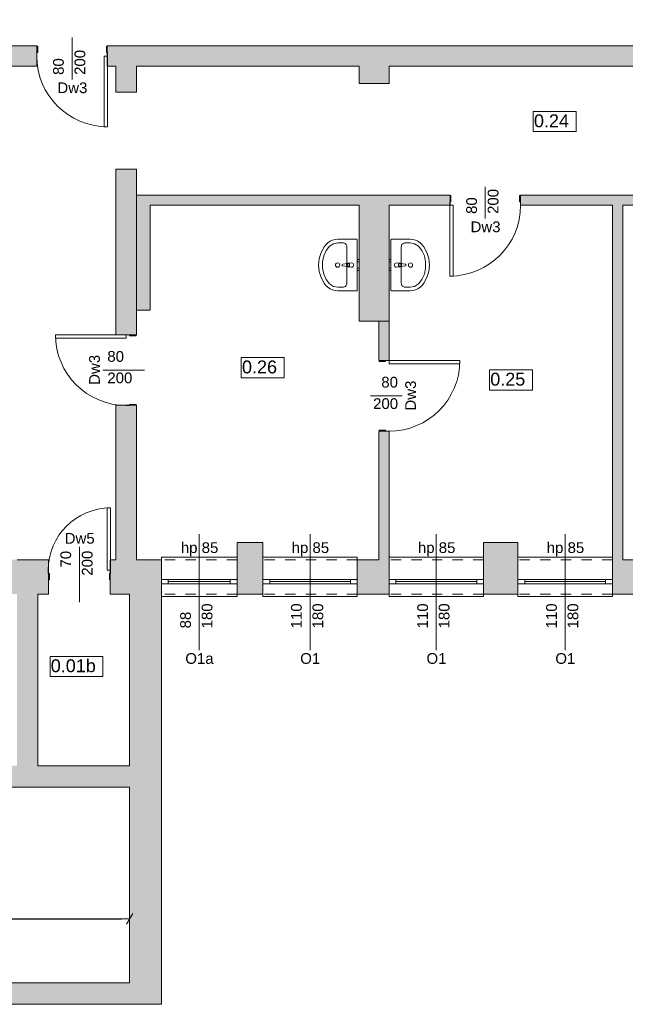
# Model space of a CAD drawing. Header units: millimetres. Extents: x 922208 to 1069538, y -182208 to -99877.
# Tile 233 of 256: x 981637 to 988687, y -144582 to -133109. Entities that reach past the tile are written whole.
import ezdxf

# ---------------------------------------------------------------- set-up
doc = ezdxf.new("R2010")
doc.units = ezdxf.units.MM
doc.header["$MEASUREMENT"] = 0
doc.linetypes.add('HIDDEN', pattern=[20, 10, -10])
doc.linetypes.add('Przerywana', pattern=[240, 120, -120])
for name, color, linetype, lineweight in [('IS_POWRÓT', 5, 'HIDDEN', 30), ('Nowe_0_Nr_pióra__75', 6, 'Continuous', 15), ('Nowe_210-A Pomieszczenia_Nr_pióra__41', 7, 'Continuous', 15), ('Nowe_220-A Ściany_Nr_pióra__19', 255, 'Continuous', 0), ('Nowe_220-A Ściany_Nr_pióra__23', 7, 'Continuous', 15), ('Nowe_220-A Ściany_Nr_pióra__27', 7, 'Continuous', 25), ('Nowe_220-A Ściany_Nr_pióra__3', 7, 'Continuous', 13), ('Nowe_220-A Ściany_Nr_pióra__7', 7, 'Continuous', 13)]:
    doc.layers.add(name, color=color, linetype=linetype, lineweight=lineweight)
doc.layers.add('Nowe_220-A Ściany_Nr_pióra__45', color=7, linetype='Continuous', lineweight=15, true_color=0x40a5ff)
doc.layers.add('Nowe_299-A Wymiary Opisy', color=7, linetype='Continuous')
doc.styles.add('STYL_AUTOMATYCZNY_1', font='arial.ttf')
doc.styles.add('STYL_AUTOMATYCZNY_3', font='ariali.ttf')
doc.dimstyles.new('STYL_AUTOMATYCZNY__1', dxfattribs={"dimtxt": 150, "dimasz": 95, "dimexe": 0.18, "dimexo": 0.0625, "dimgap": 0, "dimtad": 1, "dimtih": 1, "dimtoh": 1, "dimdec": 0, "dimlfac": 0.1, "dimzin": 0, "dimdsep": 46, "dimtxsty": 'STYL_AUTOMATYCZNY_3', "dimblk": 'ARROWHEAD_2', "dimblk1": 'ARROWHEAD_2', "dimblk2": 'ARROWHEAD_2', "dimcen": 0.09, "dimse1": 1, "dimse2": 1, "dimclrd": 7, "dimclre": 7, "dimclrt": 7, "dimadec": 1, "dimazin": 0, "dimtfac": 1, "dimtdec": 4, "dimtmove": 0, "dimatfit": 3, "dimfxl": 1, "dimtolj": 1, "dimtzin": 0, "dimarcsym": 0})

# ---------------------------------------------------------------- blocks, each defined once
blk = doc.blocks.new('ARROWHEAD_2')
at = {"color": 0, "linetype": 'Continuous', "lineweight": 0}
for p, q in [((0, 0), (-1, 0)), ((-0.38, -0.66), (0.38, 0.66))]:
    blk.add_line(p, q, dxfattribs=at)
blk = doc.blocks.new('*D520')
at = {"layer": 'Defpoints', "color": 0, "linetype": 'Continuous', "lineweight": 30, "transparency": 16777216}
for p in [(982917, -117035), (975512, -117472), (982917, -117780)]:
    blk.add_point(p, dxfattribs=at)
at = {"layer": 'Nowe_299-A Wymiary Opisy', "color": 7, "linetype": 'Continuous', "lineweight": -2, "transparency": 16777216}
blk.add_line((975607, -117035), (982822, -117035), dxfattribs=at)
at = {"layer": 'Nowe_299-A Wymiary Opisy', "color": 7, "linetype": 'Continuous', "lineweight": -2, "transparency": 16777216, "xscale": 95, "yscale": 95, "zscale": 95, "rotation": 180}
blk.add_blockref('ARROWHEAD_2', (975512, -117035), dxfattribs=at)
at = {"layer": 'Nowe_299-A Wymiary Opisy', "color": 7, "linetype": 'Continuous', "lineweight": -2, "transparency": 16777216, "xscale": 95, "yscale": 95, "zscale": 95}
blk.add_blockref('ARROWHEAD_2', (982917, -117035), dxfattribs=at)
at = {"layer": 'Nowe_299-A Wymiary Opisy', "color": 7, "linetype": 'Continuous', "lineweight": 5, "transparency": 16777216, "insert": (979214, -116960), "char_height": 150, "attachment_point": 5, "style": 'STYL_AUTOMATYCZNY_3'}
blk.add_mtext('\\A1;741', dxfattribs=at)
blk = doc.blocks.new('parter01')
at = {"layer": 'Nowe_220-A Ściany_Nr_pióra__19', "linetype": 'Continuous', "lineweight": 0}
for points in [[(979821.47731, -106860.02071), (979821.47731, -107100.02068), (981836.55067, -107100.02068), (981836.55067, -106860.02071)], [(982656.55075, -106860.02071), (982656.55075, -107100.02068), (990166.55073, -107100.02068), (990166.55073, -106860.02071)], [(982756.55073, -107100.02068), (982756.55073, -107400.02068), (982996.55073, -107400.02068), (982996.55073, -107100.02068)], [(985586.55073, -107100.02068), (985586.55073, -107300.02068), (985936.55073, -107300.02068), (985936.55073, -107100.02068)], [(982996.55074, -108300.02068), (982756.55073, -108300.02068), (982756.55073, -110230.02072), (982996.55074, -110230.02072)], [(983156.55073, -108600.02068), (982996.55073, -108600.02068), (983156.55073, -108720.02068)], [(983156.55073, -108720.02068), (982996.55073, -108600.02068), (982996.55073, -108720.02068)], [(983156.55073, -108720.02068), (986646.55076, -108720.02068), (986646.55076, -108600.02065), (983156.55073, -108600.02065)], [(987466.55079, -108720.02068), (988906.55076, -108720.02068), (988906.55076, -108600.02067), (987466.55079, -108600.02067)], [(982996.55073, -108720.02068), (982996.55073, -109940.02068), (983156.55073, -109940.02068), (983156.55073, -108720.02068)], [(985586.55073, -108720.02068), (985586.55073, -110070.02068), (985936.55073, -110070.02068), (985936.55073, -108720.02068)], [(988656.55073, -112850.02068), (988656.55073, -108720.02068), (988536.55073, -108720.02068), (988536.55073, -112850.02068)], [(985936.55074, -110070.02068), (985816.55073, -110070.02068), (985816.55073, -110530.02069), (985936.55074, -110530.02069)], [(982756.55073, -111050.0207), (982756.55073, -112850.02068), (982996.55074, -112850.02068), (982996.55074, -111050.0207)], [(985936.55074, -111350.02069), (985816.55073, -111350.02069), (985816.55073, -112850.02068), (985936.55074, -112850.02068)], [(984166.55073, -112650.02068), (984166.55073, -112850.02068), (984466.55073, -112850.02068), (984466.55073, -112650.02068)], [(987036.55073, -112650.02068), (987036.55073, -112850.02068), (987436.55073, -112850.02068), (987436.55073, -112650.02068)], [(981196.55073, -113250.02068), (981971.55291, -113250.02068), (981971.55291, -112850.0207), (981196.55073, -112850.02035)], [(982691.55291, -112850.0207), (982691.55291, -113250.02068), (983286.55074, -113250.02068), (983286.55074, -112850.02067)], [(984166.55071, -113250.02068), (984466.55073, -113250.02068), (984466.55073, -112850.02066), (984166.55071, -112850.02066)], [(985566.55073, -113250.02068), (985936.55075, -113250.02068), (985936.55075, -112850.02067), (985566.55073, -112850.02067)], [(987036.55077, -113250.02068), (987436.55075, -113250.02068), (987436.55075, -112850.0207), (987036.55077, -112850.0207)], [(988536.55076, -113250.02068), (988874.3841, -113250.02068), (988874.3841, -112850.02072), (988536.55076, -112850.02072)], [(981606.55073, -113250.02068), (981606.55073, -115250.02068), (981846.55073, -115250.02068), (981846.55073, -113250.02068)], [(983286.55073, -117780.02068), (983286.55073, -113250.02068), (982916.55073, -113250.02068), (982916.55073, -117780.02068)], [(979956.55073, -115500.02068), (982916.55073, -115500.02068), (982916.55073, -115250.02068), (979956.55073, -115250.02068)], [(982916.55073, -117780.0206), (981511.55073, -117780.02068), (981511.55073, -118030.02068), (982916.55073, -118030.02068)], [(982916.55073, -118030.02068), (983286.55073, -118030.02068), (982916.55073, -117780.02068)], [(982916.55073, -117780.02068), (983286.55073, -118030.02068), (983286.55073, -117780.02068)]]:
    blk.add_hatch(color=255, dxfattribs=at).paths.add_polyline_path(points)
at = {"layer": 'Nowe_0_Nr_pióra__75', "color": 6, "linetype": 'Continuous', "lineweight": 0}
for p, q in [((985203.39026, -109245.98691), (985242.71483, -109197.69423)), ((985242.71483, -109197.69423), (985290.0465, -109167.05946)), ((985290.0465, -109167.05946), (985341.55073, -109156.56446)), ((985341.55073, -109156.56446), (985397.80073, -109156.56446)), ((985444.67573, -109629.29173), (985444.67573, -109202.01901)), ((986078.42573, -109629.29173), (986078.42573, -109202.01901)), ((986181.55073, -109156.56446), (986125.30073, -109156.56446)), ((986233.05496, -109167.05946), (986181.55073, -109156.56446)), ((986280.38663, -109197.69423), (986233.05496, -109167.05946)), ((986319.7112, -109245.98691), (986280.38663, -109197.69423)), ((985160.599, -109378.78289), (985175.25863, -109308.02512)), ((985175.25863, -109308.02512), (985203.39026, -109245.98691)), ((986347.84283, -109308.02512), (986319.7112, -109245.98691)), ((986362.50246, -109378.78289), (986347.84283, -109308.02512)), ((985160.599, -109452.52785), (985160.599, -109378.78289)), ((985175.25863, -109523.28562), (985160.599, -109452.52785)), ((985476.01532, -109402.05537), (985461.14472, -109402.05537)), ((985461.14472, -109429.25537), (985476.01532, -109429.25537)), ((985476.01532, -109429.25537), (985476.01532, -109402.05537)), ((986047.08614, -109402.05537), (986061.95674, -109402.05537)), ((986047.08614, -109429.25537), (986047.08614, -109402.05537)), ((986061.95674, -109429.25537), (986047.08614, -109429.25537)), ((986347.84283, -109523.28562), (986362.50246, -109452.52785)), ((986362.50246, -109452.52785), (986362.50246, -109378.78289)), ((985203.39026, -109585.32383), (985175.25863, -109523.28562)), ((986319.7112, -109585.32383), (986347.84283, -109523.28562)), ((985242.71483, -109633.61651), (985203.39026, -109585.32383)), ((985290.0465, -109664.25128), (985242.71483, -109633.61651)), ((985341.55073, -109674.74628), (985290.0465, -109664.25128)), ((985397.80073, -109674.74628), (985341.55073, -109674.74628)), ((986125.30073, -109674.74628), (986181.55073, -109674.74628)), ((986181.55073, -109674.74628), (986233.05496, -109664.25128)), ((986233.05496, -109664.25128), (986280.38663, -109633.61651)), ((986280.38663, -109633.61651), (986319.7112, -109585.32383))]:
    blk.add_line(p, q, dxfattribs=at)
for points in [[(985341.55073, -109115.65537), (985557.17573, -109115.65537), (985558.80368, -109115.79348), (985560.38217, -109116.20362), (985561.86323, -109116.87332), (985563.20186, -109117.78224), (985564.3574, -109118.90276), (985565.29472, -109120.20083), (985565.98535, -109121.63701), (985566.4083, -109123.16766), (985566.55073, -109124.74628), (985566.55073, -109415.65537), (985566.55073, -109706.56446), (985566.4083, -109708.14308), (985565.98535, -109709.67374), (985565.29472, -109711.10992), (985564.3574, -109712.40799), (985563.20186, -109713.5285), (985561.86323, -109714.43742), (985560.38217, -109715.10712), (985558.80368, -109715.51726), (985557.17573, -109715.65537), (985341.55073, -109715.65537), (985309.78621, -109712.99094), (985278.96535, -109705.07679), (985250.00379, -109692.14804), (985223.76193, -109674.58878), (985201.01935, -109652.92066), (985182.4517, -109627.78741), (985146.31008, -109561.71121), (985124.06179, -109490.09506), (985116.55073, -109415.65537), (985124.06179, -109341.21569), (985146.31008, -109269.59953), (985182.4517, -109203.52334), (985201.01935, -109178.39008), (985223.76193, -109156.72197), (985250.00379, -109139.16271), (985278.96535, -109126.23396), (985309.78621, -109118.31981)], [(986181.55073, -109115.65537), (985965.92573, -109115.65537), (985964.29778, -109115.79348), (985962.71929, -109116.20362), (985961.23823, -109116.87332), (985959.8996, -109117.78224), (985958.74406, -109118.90276), (985957.80674, -109120.20083), (985957.11611, -109121.63701), (985956.69316, -109123.16766), (985956.55073, -109124.74628), (985956.55073, -109415.65537), (985956.55073, -109706.56446), (985956.69316, -109708.14308), (985957.11611, -109709.67374), (985957.80674, -109711.10992), (985958.74406, -109712.40799), (985959.8996, -109713.5285), (985961.23823, -109714.43742), (985962.71929, -109715.10712), (985964.29778, -109715.51726), (985965.92573, -109715.65537), (986181.55073, -109715.65537), (986213.31525, -109712.99094), (986244.13611, -109705.07679), (986273.09767, -109692.14804), (986299.33954, -109674.58878), (986322.08211, -109652.92066), (986340.64976, -109627.78741), (986376.79138, -109561.71121), (986399.03967, -109490.09506), (986406.55073, -109415.65537), (986399.03967, -109341.21569), (986376.79138, -109269.59953), (986340.64976, -109203.52334), (986322.08211, -109178.39008), (986299.33954, -109156.72197), (986273.09767, -109139.16271), (986244.13611, -109126.23396), (986213.31525, -109118.31981)], [(985566.55073, -109379.15537), (985566.55073, -109352.15537), (985586.55073, -109352.15537), (985586.55073, -109379.15537)], [(985566.55073, -109479.15537), (985566.55073, -109452.15537), (985586.55073, -109452.15537), (985586.55073, -109479.15537)], [(985956.55073, -109379.15537), (985956.55073, -109352.15537), (985936.55073, -109352.15537), (985936.55073, -109379.15537)], [(985956.55073, -109479.15537), (985956.55073, -109452.15537), (985936.55073, -109452.15537), (985936.55073, -109479.15537)]]:
    blk.add_lwpolyline(points, close=True, dxfattribs=at)
for points in [[(985500.92573, -109440.65537), (985458.97292, -109436.65537, -0.1210195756), (985449.45947, -109433.38514), (985396.52573, -109426.75537, -0.8825662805), (985396.52573, -109404.55537), (985449.45947, -109397.9256, -0.1210195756), (985458.97292, -109394.65537), (985500.92573, -109390.65537, -1)], [(986022.17573, -109440.65537), (986064.12854, -109436.65537, 0.1210195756), (986073.64199, -109433.38514), (986126.57573, -109426.75537, 0.8825662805), (986126.57573, -109404.55537), (986073.64199, -109397.9256, 0.1210195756), (986064.12854, -109394.65537), (986022.17573, -109390.65537, 1)]]:
    blk.add_lwpolyline(points, format="xyb", close=True, dxfattribs=at)
for centre in [(985336.87073, -109415.65537), (986186.23073, -109415.65537)]:
    blk.add_circle(centre, 25, dxfattribs=at)
for centre, radius, start, end in [((985460.87284, -109415.65537), 21.08577, 122.771025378, 237.228974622), ((985461.14472, -109415.65537), 13.6, 90, 270), ((986061.95674, -109415.65537), 13.6, 270, 90), ((986062.22862, -109415.65537), 21.08577, 302.771025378, 57.228974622)]:
    blk.add_arc(centre, radius, start, end, dxfattribs=at)
for centre, start_param, end_param in [((985397.80073, -109202.01901), 0, 1.5707963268), ((986125.30073, -109202.01901), 1.5707963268, 3.1415926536), ((985397.80073, -109629.29173), 4.7123889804, 6.2831853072), ((986125.30073, -109629.29173), 3.1415926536, 4.7123889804)]:
    blk.add_ellipse(centre, major_axis=(46.875, 0), ratio=0.9696969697, start_param=start_param, end_param=end_param, dxfattribs=at)
at = {"layer": 'Nowe_210-A Pomieszczenia_Nr_pióra__41', "color": 7, "linetype": 'Continuous', "lineweight": 0}
for p, q in [((987615.43037, -107625.70775), (988115.81037, -107625.70775)), ((987615.43037, -107861.42225), (987615.43037, -107625.70775)), ((988115.81037, -107625.70775), (988115.81037, -107861.42225)), ((988115.81037, -107861.42225), (987615.43037, -107861.42225)), ((984216.36073, -110493.86935), (984716.74073, -110493.86935)), ((984216.36073, -110729.58385), (984216.36073, -110493.86935)), ((984716.74073, -110493.86935), (984716.74073, -110729.58385)), ((987106.60425, -110636.30735), (987606.98425, -110636.30735)), ((987106.60425, -110872.02185), (987106.60425, -110636.30735)), ((987606.98425, -110636.30735), (987606.98425, -110872.02185)), ((984716.74073, -110729.58385), (984216.36073, -110729.58385)), ((987606.98425, -110872.02185), (987106.60425, -110872.02185)), ((981991.16225, -113975.63541), (982605.95225, -113975.63541)), ((981991.16225, -114211.34991), (981991.16225, -113975.63541)), ((982605.95225, -113975.63541), (982605.95225, -114211.34991)), ((982605.95225, -114211.34991), (981991.16225, -114211.34991))]:
    blk.add_line(p, q, dxfattribs=at)
at = {"layer": 'Nowe_220-A Ściany_Nr_pióra__23', "color": 7, "linetype": 'Continuous', "lineweight": 0}
for p, q in [((981836.55073, -106980.02068), (981836.55073, -106865.02068)), ((981836.55073, -106865.02068), (981846.55073, -106865.02068)), ((981846.55073, -106865.02068), (981846.55073, -106940.02068)), ((982646.55073, -106940.02068), (982646.55073, -106865.02068)), ((982646.55073, -106865.02068), (982656.55073, -106865.02068)), ((982656.55073, -106865.02068), (982656.55073, -106980.02068)), ((981846.55073, -106940.02068), (981834.55073, -106940.02068)), ((981834.55073, -106940.02068), (981834.55073, -106980.02068)), ((981834.55073, -106980.02068), (981836.55073, -106980.02068)), ((982658.55073, -106940.02068), (982646.55073, -106940.02068)), ((982656.55073, -106980.02068), (982658.55073, -106980.02068)), ((982658.55073, -106980.02068), (982658.55073, -106940.02068)), ((986646.55073, -108605.02068), (986646.55073, -108720.02068)), ((986656.55073, -108605.02068), (986646.55073, -108605.02068)), ((986656.55073, -108680.02068), (986656.55073, -108605.02068)), ((987456.55073, -108605.02068), (987456.55073, -108680.02068)), ((987466.55073, -108605.02068), (987456.55073, -108605.02068)), ((987466.55073, -108720.02068), (987466.55073, -108605.02068)), ((986644.55073, -108720.02068), (986644.55073, -108680.02068)), ((986644.55073, -108680.02068), (986656.55073, -108680.02068)), ((986646.55073, -108720.02068), (986644.55073, -108720.02068)), ((987456.55073, -108680.02068), (987468.55073, -108680.02068)), ((987468.55073, -108720.02068), (987466.55073, -108720.02068)), ((987468.55073, -108680.02068), (987468.55073, -108720.02068)), ((982876.55073, -110230.02068), (982876.55073, -110228.02068)), ((982876.55073, -110228.02068), (982916.55073, -110228.02068)), ((982991.55073, -110230.02068), (982876.55073, -110230.02068)), ((982916.55073, -110228.02068), (982916.55073, -110240.02068)), ((982916.55073, -110240.02068), (982991.55073, -110240.02068)), ((982991.55073, -110240.02068), (982991.55073, -110230.02068)), ((985821.55073, -110530.02068), (985936.55073, -110530.02068)), ((985821.55073, -110540.02068), (985821.55073, -110530.02068)), ((985896.55073, -110540.02068), (985821.55073, -110540.02068)), ((985936.55073, -110528.02068), (985896.55073, -110528.02068)), ((985896.55073, -110528.02068), (985896.55073, -110540.02068)), ((985936.55073, -110530.02068), (985936.55073, -110528.02068)), ((982876.55073, -111052.02068), (982876.55073, -111050.02068)), ((982876.55073, -111050.02068), (982991.55073, -111050.02068)), ((982916.55073, -111052.02068), (982876.55073, -111052.02068)), ((982991.55073, -111040.02068), (982916.55073, -111040.02068)), ((982916.55073, -111040.02068), (982916.55073, -111052.02068)), ((982991.55073, -111050.02068), (982991.55073, -111040.02068)), ((985821.55073, -111340.02068), (985896.55073, -111340.02068)), ((985821.55073, -111350.02068), (985821.55073, -111340.02068)), ((985936.55073, -111350.02068), (985821.55073, -111350.02068)), ((985896.55073, -111340.02068), (985896.55073, -111352.02068)), ((985896.55073, -111352.02068), (985936.55073, -111352.02068)), ((985936.55073, -111352.02068), (985936.55073, -111350.02068)), ((981969.55293, -113010.02068), (981969.55293, -112970.02068)), ((981969.55293, -112970.02068), (981971.55293, -112970.02068)), ((981981.55293, -113010.02068), (981969.55293, -113010.02068)), ((981971.55293, -112970.02068), (981971.55293, -113085.02068)), ((981981.55293, -113085.02068), (981981.55293, -113010.02068)), ((982693.55293, -113010.02068), (982681.55293, -113010.02068)), ((982681.55293, -113010.02068), (982681.55293, -113085.02068)), ((982691.55293, -113085.02068), (982691.55293, -112970.02068)), ((982691.55293, -112970.02068), (982693.55293, -112970.02068)), ((982693.55293, -112970.02068), (982693.55293, -113010.02068)), ((981971.55293, -113085.02068), (981981.55293, -113085.02068)), ((982681.55293, -113085.02068), (982691.55293, -113085.02068)), ((983366.55073, -113080.02068), (983286.55073, -113080.02068)), ((983366.55073, -113130.02068), (983366.55073, -113080.02068)), ((984166.55073, -113080.02068), (984086.55073, -113080.02068)), ((984086.55073, -113080.02068), (984086.55073, -113130.02068)), ((984546.55073, -113080.02068), (984466.55073, -113080.02068)), ((984546.55073, -113130.02068), (984546.55073, -113080.02068)), ((985566.55073, -113080.02068), (985486.55073, -113080.02068)), ((985486.55073, -113080.02068), (985486.55073, -113130.02068)), ((986016.55073, -113080.02068), (985936.55073, -113080.02068)), ((986016.55073, -113130.02068), (986016.55073, -113080.02068)), ((987036.55073, -113080.02068), (986956.55073, -113080.02068)), ((986956.55073, -113080.02068), (986956.55073, -113130.02068)), ((987516.55073, -113080.02068), (987436.55073, -113080.02068)), ((987516.55073, -113130.02068), (987516.55073, -113080.02068)), ((988536.55073, -113080.02068), (988456.55073, -113080.02068)), ((988456.55073, -113080.02068), (988456.55073, -113130.02068)), ((983286.55073, -113130.02068), (983366.55073, -113130.02068)), ((984086.55073, -113130.02068), (984166.55073, -113130.02068)), ((984466.55073, -113130.02068), (984546.55073, -113130.02068)), ((985486.55073, -113130.02068), (985566.55073, -113130.02068)), ((985936.55073, -113130.02068), (986016.55073, -113130.02068)), ((986956.55073, -113130.02068), (987036.55073, -113130.02068)), ((987436.55073, -113130.02068), (987516.55073, -113130.02068)), ((988456.55073, -113130.02068), (988536.55073, -113130.02068))]:
    blk.add_line(p, q, dxfattribs=at)
at = {"layer": 'Nowe_220-A Ściany_Nr_pióra__27', "color": 7, "linetype": 'Continuous', "lineweight": 0}
for p, q in [((981836.55073, -106865.02068), (981836.55073, -106860.02068)), ((981836.55073, -106865.02068), (981836.55073, -106860.02068)), ((981836.55073, -106980.02068), (981836.55073, -106865.02068)), ((981836.55073, -106980.02068), (981836.55073, -106865.02068)), ((981836.55073, -106980.02068), (981836.55073, -106865.02068)), ((982656.55073, -106865.02068), (982656.55073, -106860.02068)), ((982656.55073, -106865.02068), (982656.55073, -106860.02068)), ((982656.55073, -106980.02068), (982656.55073, -106865.02068)), ((982656.55073, -106980.02068), (982656.55073, -106865.02068)), ((982656.55073, -106980.02068), (982656.55073, -106865.02068)), ((981836.55073, -107100.02068), (981836.55073, -106980.02068)), ((981836.55073, -107100.02068), (981836.55073, -106980.02068)), ((982656.55073, -107100.02068), (982656.55073, -106980.02068)), ((982656.55073, -107100.02068), (982656.55073, -106980.02068)), ((986646.55073, -108605.02068), (986646.55073, -108600.02068)), ((986646.55073, -108605.02068), (986646.55073, -108600.02068)), ((986646.55073, -108720.02068), (986646.55073, -108605.02068)), ((986646.55073, -108720.02068), (986646.55073, -108605.02068)), ((986646.55073, -108720.02068), (986646.55073, -108605.02068)), ((987466.55073, -108605.02068), (987466.55073, -108600.02068)), ((987466.55073, -108605.02068), (987466.55073, -108600.02068)), ((987466.55073, -108720.02068), (987466.55073, -108605.02068)), ((987466.55073, -108720.02068), (987466.55073, -108605.02068)), ((987466.55073, -108720.02068), (987466.55073, -108605.02068)), ((982756.55073, -110230.02068), (982876.55073, -110230.02068)), ((982756.55073, -110230.02068), (982876.55073, -110230.02068)), ((982876.55073, -110230.02068), (982991.55073, -110230.02068)), ((982876.55073, -110230.02068), (982991.55073, -110230.02068)), ((982876.55073, -110230.02068), (982991.55073, -110230.02068)), ((982991.55073, -110230.02068), (982996.55073, -110230.02068)), ((982991.55073, -110230.02068), (982996.55073, -110230.02068)), ((985821.55073, -110530.02068), (985816.55073, -110530.02068)), ((985821.55073, -110530.02068), (985816.55073, -110530.02068)), ((985936.55073, -110530.02068), (985821.55073, -110530.02068)), ((985936.55073, -110530.02068), (985821.55073, -110530.02068)), ((985936.55073, -110530.02068), (985821.55073, -110530.02068)), ((982756.55073, -111050.02068), (982876.55073, -111050.02068)), ((982756.55073, -111050.02068), (982876.55073, -111050.02068)), ((982876.55073, -111050.02068), (982991.55073, -111050.02068)), ((982876.55073, -111050.02068), (982991.55073, -111050.02068)), ((982876.55073, -111050.02068), (982991.55073, -111050.02068)), ((982991.55073, -111050.02068), (982996.55073, -111050.02068)), ((982991.55073, -111050.02068), (982996.55073, -111050.02068)), ((985821.55073, -111350.02068), (985816.55073, -111350.02068)), ((985821.55073, -111350.02068), (985816.55073, -111350.02068)), ((985936.55073, -111350.02068), (985821.55073, -111350.02068)), ((985936.55073, -111350.02068), (985821.55073, -111350.02068)), ((985936.55073, -111350.02068), (985821.55073, -111350.02068)), ((981971.55293, -112850.02068), (981971.55293, -112970.02068)), ((981971.55293, -112850.02068), (981971.55293, -112970.02068)), ((982691.55293, -112850.02068), (982691.55293, -112970.02068)), ((982691.55293, -112850.02068), (982691.55293, -112970.02068)), ((983286.55073, -113080.02068), (983286.55073, -112850.02068)), ((983286.55073, -113080.02068), (983286.55073, -112850.02068)), ((984166.55073, -113080.02068), (984166.55073, -112850.02068)), ((984166.55073, -113080.02068), (984166.55073, -112850.02068)), ((984466.55073, -113080.02068), (984466.55073, -112850.02068)), ((984466.55073, -113080.02068), (984466.55073, -112850.02068)), ((985566.55073, -113080.02068), (985566.55073, -112850.02068)), ((985566.55073, -113080.02068), (985566.55073, -112850.02068)), ((985936.55073, -113080.02068), (985936.55073, -112850.02068)), ((985936.55073, -113080.02068), (985936.55073, -112850.02068)), ((987036.55073, -113080.02068), (987036.55073, -112850.02068)), ((987036.55073, -113080.02068), (987036.55073, -112850.02068)), ((987436.55073, -113080.02068), (987436.55073, -112850.02068)), ((987436.55073, -113080.02068), (987436.55073, -112850.02068)), ((988536.55073, -113080.02068), (988536.55073, -112850.02068)), ((988536.55073, -113080.02068), (988536.55073, -112850.02068)), ((981971.55293, -112970.02068), (981971.55293, -113085.02068)), ((981971.55293, -112970.02068), (981971.55293, -113085.02068)), ((981971.55293, -112970.02068), (981971.55293, -113085.02068)), ((982691.55293, -112970.02068), (982691.55293, -113085.02068)), ((982691.55293, -112970.02068), (982691.55293, -113085.02068)), ((982691.55293, -112970.02068), (982691.55293, -113085.02068)), ((981971.55293, -113085.02068), (981971.55293, -113250.02068)), ((981971.55293, -113085.02068), (981971.55293, -113250.02068)), ((982691.55293, -113085.02068), (982691.55293, -113250.02068)), ((982691.55293, -113085.02068), (982691.55293, -113250.02068)), ((983286.55073, -113130.02068), (983286.55073, -113080.02068)), ((983286.55073, -113130.02068), (983286.55073, -113080.02068)), ((983286.55073, -113130.02068), (983286.55073, -113080.02068)), ((984166.55073, -113130.02068), (984166.55073, -113080.02068)), ((984166.55073, -113130.02068), (984166.55073, -113080.02068)), ((984166.55073, -113130.02068), (984166.55073, -113080.02068)), ((984466.55073, -113130.02068), (984466.55073, -113080.02068)), ((984466.55073, -113130.02068), (984466.55073, -113080.02068)), ((984466.55073, -113130.02068), (984466.55073, -113080.02068)), ((985566.55073, -113130.02068), (985566.55073, -113080.02068)), ((985566.55073, -113130.02068), (985566.55073, -113080.02068)), ((985566.55073, -113130.02068), (985566.55073, -113080.02068)), ((985936.55073, -113130.02068), (985936.55073, -113080.02068)), ((985936.55073, -113130.02068), (985936.55073, -113080.02068)), ((985936.55073, -113130.02068), (985936.55073, -113080.02068)), ((987036.55073, -113130.02068), (987036.55073, -113080.02068)), ((987036.55073, -113130.02068), (987036.55073, -113080.02068)), ((987036.55073, -113130.02068), (987036.55073, -113080.02068)), ((987436.55073, -113130.02068), (987436.55073, -113080.02068)), ((987436.55073, -113130.02068), (987436.55073, -113080.02068)), ((987436.55073, -113130.02068), (987436.55073, -113080.02068)), ((988536.55073, -113130.02068), (988536.55073, -113080.02068)), ((988536.55073, -113130.02068), (988536.55073, -113080.02068)), ((988536.55073, -113130.02068), (988536.55073, -113080.02068)), ((983286.55073, -113250.02068), (983286.55073, -113130.02068)), ((983286.55073, -113250.02068), (983286.55073, -113130.02068)), ((984166.55073, -113250.02068), (984166.55073, -113130.02068)), ((984166.55073, -113250.02068), (984166.55073, -113130.02068)), ((984466.55073, -113250.02068), (984466.55073, -113130.02068)), ((984466.55073, -113250.02068), (984466.55073, -113130.02068)), ((985566.55073, -113250.02068), (985566.55073, -113130.02068)), ((985566.55073, -113250.02068), (985566.55073, -113130.02068)), ((985936.55073, -113250.02068), (985936.55073, -113130.02068)), ((985936.55073, -113250.02068), (985936.55073, -113130.02068)), ((987036.55073, -113250.02068), (987036.55073, -113130.02068)), ((987036.55073, -113250.02068), (987036.55073, -113130.02068)), ((987436.55073, -113250.02068), (987436.55073, -113130.02068)), ((987436.55073, -113250.02068), (987436.55073, -113130.02068)), ((988536.55073, -113250.02068), (988536.55073, -113130.02068)), ((988536.55073, -113250.02068), (988536.55073, -113130.02068))]:
    blk.add_line(p, q, dxfattribs=at)
for points in [[(981836.55067, -106860.02068), (980206.55073, -106860.02068)], [(988956.55073, -106860.02068), (982656.55075, -106860.02068)], [(979821.47731, -107100.02068), (981836.55067, -107100.02068)], [(982656.55075, -107100.02068), (982756.55073, -107100.02068)], [(982756.55073, -107100.02068), (982756.55073, -107400.02068)], [(982996.55073, -107400.02068), (982996.55073, -107100.02068)], [(982996.55073, -107100.02068), (985586.55073, -107100.02068)], [(985586.55073, -107100.02068), (985586.55073, -107300.02068)], [(985936.55073, -107300.02068), (985936.55073, -107100.02068)], [(985936.55073, -107100.02068), (990166.55073, -107100.02068)], [(985586.55073, -107300.02068), (985936.55073, -107300.02068)], [(982756.55073, -107400.02068), (982996.55073, -107400.02068)], [(982996.55073, -108300.02068), (982756.55073, -108300.02068)], [(982756.55073, -108300.02068), (982756.55073, -110230.02072)], [(982996.55073, -110230.02072), (982996.55073, -108300.02068)], [(982996.55073, -108600.02068), (983156.55073, -108600.02068)], [(982996.55073, -108600.02068), (982996.55073, -109940.02068)], [(986646.55073, -108600.02068), (983156.55073, -108600.02068)], [(988906.55076, -108600.02068), (987466.55066, -108600.02068)], [(983156.55073, -109940.02068), (983156.55073, -108720.02068)], [(983156.55073, -108720.02068), (985586.55073, -108720.02068)], [(985586.55073, -108720.02068), (985586.55073, -110070.02068)], [(985936.55073, -108720.02068), (986646.55076, -108720.02068)], [(985936.55073, -110070.02068), (985936.55073, -108720.02068)], [(987466.55079, -108720.02068), (988536.55073, -108720.02068)], [(988536.55073, -108720.02068), (988536.55073, -112850.02068)], [(988656.55073, -112850.02068), (988656.55073, -108720.02068)], [(988656.55073, -108720.02068), (988906.55075, -108720.02068)], [(982996.55073, -109940.02068), (983156.55073, -109940.02068)], [(985586.55073, -110070.02068), (985936.55073, -110070.02068)], [(985936.55073, -110070.02068), (985816.55073, -110070.02068)], [(985816.55073, -110070.02068), (985816.55073, -110530.02069)], [(985936.55073, -110530.02069), (985936.55073, -110070.02068)], [(982756.55073, -111050.0207), (982756.55073, -112850.02068)], [(982996.55073, -112850.02068), (982996.55073, -111050.0207)], [(985816.55073, -111350.02069), (985816.55073, -112850.02068)], [(985936.55073, -112850.02068), (985936.55073, -111350.02069)], [(984166.55073, -112650.02068), (984166.55073, -112850.02068)], [(984466.55073, -112650.02068), (984166.55073, -112650.02068)], [(984466.55073, -112850.02068), (984466.55073, -112650.02068)], [(987036.55073, -112650.02068), (987036.55073, -112850.02068)], [(987436.55073, -112650.02068), (987036.55073, -112650.02068)], [(987436.55073, -112850.02068), (987436.55073, -112650.02068)], [(981971.55289, -112850.02068), (981606.55073, -112850.02068)], [(982756.55073, -112850.02068), (982691.55295, -112850.02068)], [(983286.5506, -112850.02068), (982996.55073, -112850.02068)], [(985816.55073, -112850.02068), (985566.5507, -112850.02068)], [(988874.38396, -112850.02068), (988656.55073, -112850.02068)], [(981846.55073, -115250.02068), (981846.55073, -113250.02068)], [(981846.55073, -113250.02068), (981971.55289, -113250.02068)], [(982691.55295, -113250.02068), (982916.55073, -113250.02068)], [(982916.55073, -113250.02068), (982916.55073, -115250.02068)], [(983286.55073, -118030.02068), (983286.55073, -113250.02068)], [(984166.55064, -113250.02068), (984466.55072, -113250.02068)], [(985566.5507, -113250.02068), (985936.55082, -113250.02068)], [(987036.55081, -113250.02068), (987436.55063, -113250.02068)], [(988536.55062, -113250.02068), (988874.38396, -113250.02068)], [(982916.55073, -115250.02068), (981846.55073, -115250.02068)], [(979956.55073, -115500.02068), (982916.55073, -115500.02068)], [(982916.55073, -115500.02068), (982916.55073, -117780.02068)], [(982916.55073, -117780.02068), (981511.55074, -117780.02068)], [(981511.55067, -118030.02068), (982916.55073, -118030.02068)], [(983286.55073, -118030.02068), (982916.55073, -118030.02068)]]:
    blk.add_lwpolyline(points, dxfattribs=at)
at = {"layer": 'Nowe_220-A Ściany_Nr_pióra__3', "color": 7, "linetype": 'Continuous', "lineweight": 0}
for p, q in [((982658.55073, -106980.02068), (982618.55073, -106980.02068)), ((982618.55073, -106980.02068), (982618.55073, -107804.02068)), ((982658.55073, -107804.02068), (982658.55073, -106980.02068)), ((982618.55073, -107804.02068), (982658.55073, -107804.02068)), ((986644.55073, -109544.02068), (986644.55073, -108720.02068)), ((986644.55073, -108720.02068), (986684.55073, -108720.02068)), ((986684.55073, -108720.02068), (986684.55073, -109544.02068)), ((986684.55073, -109544.02068), (986644.55073, -109544.02068)), ((982052.55073, -110228.02068), (982876.55073, -110228.02068)), ((982052.55073, -110268.02068), (982052.55073, -110228.02068)), ((982876.55073, -110228.02068), (982876.55073, -110268.02068)), ((982876.55073, -110268.02068), (982052.55073, -110268.02068)), ((986760.55073, -110528.02068), (985936.55073, -110528.02068)), ((985936.55073, -110528.02068), (985936.55073, -110568.02068)), ((985936.55073, -110568.02068), (986760.55073, -110568.02068)), ((986760.55073, -110568.02068), (986760.55073, -110528.02068)), ((982653.55293, -112970.02068), (982653.55293, -112246.02068)), ((982653.55293, -112246.02068), (982693.55293, -112246.02068)), ((982693.55293, -112246.02068), (982693.55293, -112970.02068)), ((984166.55073, -112820.02068), (983286.55073, -112820.02068)), ((983286.55073, -112820.02068), (983286.55073, -112850.02068)), ((984166.55073, -112850.02068), (984166.55073, -112820.02068)), ((985566.55073, -112820.02068), (984466.55073, -112820.02068)), ((984466.55073, -112820.02068), (984466.55073, -112850.02068)), ((985566.55073, -112850.02068), (985566.55073, -112820.02068)), ((987036.55073, -112820.02068), (985936.55073, -112820.02068)), ((985936.55073, -112820.02068), (985936.55073, -112850.02068)), ((987036.55073, -112850.02068), (987036.55073, -112820.02068)), ((988536.55073, -112820.02068), (987436.55073, -112820.02068)), ((987436.55073, -112820.02068), (987436.55073, -112850.02068)), ((988536.55073, -112850.02068), (988536.55073, -112820.02068)), ((982693.55293, -112970.02068), (982653.55293, -112970.02068)), ((984086.55073, -113080.02068), (983366.55073, -113080.02068)), ((984086.55073, -113105.02068), (983366.55073, -113105.02068)), ((985486.55073, -113080.02068), (984546.55073, -113080.02068)), ((985486.55073, -113105.02068), (984546.55073, -113105.02068)), ((986956.55073, -113080.02068), (986016.55073, -113080.02068)), ((986956.55073, -113105.02068), (986016.55073, -113105.02068)), ((988456.55073, -113080.02068), (987516.55073, -113080.02068)), ((988456.55073, -113105.02068), (987516.55073, -113105.02068)), ((983366.55073, -113130.02068), (984086.55073, -113130.02068)), ((984546.55073, -113130.02068), (985486.55073, -113130.02068)), ((986016.55073, -113130.02068), (986956.55073, -113130.02068)), ((987516.55073, -113130.02068), (988456.55073, -113130.02068)), ((983286.55073, -113280.02068), (983286.55073, -113250.02068)), ((984166.55073, -113280.02068), (983286.55073, -113280.02068)), ((984166.55073, -113250.02068), (984166.55073, -113280.02068)), ((984466.55073, -113280.02068), (984466.55073, -113250.02068)), ((985566.55073, -113280.02068), (984466.55073, -113280.02068)), ((985566.55073, -113250.02068), (985566.55073, -113280.02068)), ((985936.55073, -113280.02068), (985936.55073, -113250.02068)), ((987036.55073, -113280.02068), (985936.55073, -113280.02068)), ((987036.55073, -113250.02068), (987036.55073, -113280.02068)), ((987436.55073, -113280.02068), (987436.55073, -113250.02068)), ((988536.55073, -113280.02068), (987436.55073, -113280.02068)), ((988536.55073, -113250.02068), (988536.55073, -113280.02068))]:
    blk.add_line(p, q, dxfattribs=at)
at = {"layer": 'Nowe_220-A Ściany_Nr_pióra__3', "color": 7, "linetype": 'Przerywana', "lineweight": 0}
for p, q in [((984166.55073, -112850.02068), (983286.55073, -112850.02068)), ((985566.55073, -112850.02068), (984466.55073, -112850.02068)), ((987036.55073, -112850.02068), (985936.55073, -112850.02068)), ((988536.55073, -112850.02068), (987436.55073, -112850.02068)), ((984166.55073, -113250.02068), (983286.55073, -113250.02068)), ((985566.55073, -113250.02068), (984466.55073, -113250.02068)), ((987036.55073, -113250.02068), (985936.55073, -113250.02068)), ((988536.55073, -113250.02068), (987436.55073, -113250.02068))]:
    blk.add_line(p, q, dxfattribs=at)
at = {"layer": 'Nowe_220-A Ściany_Nr_pióra__3', "color": 7, "linetype": 'Continuous', "lineweight": 0}
for centre, radius, start, end in [((982658.55073, -106980.02068), 824, 180, 270), ((986644.55073, -108720.02068), 824, 270, 0), ((982876.55073, -110228.02068), 824, 180, 270), ((985936.55073, -110528.02068), 824, 270, 0), ((982693.55293, -112970.02068), 724, 90, 180)]:
    blk.add_arc(centre, radius, start, end, dxfattribs=at)
at = {"layer": 'Nowe_220-A Ściany_Nr_pióra__45', "color": 161, "linetype": 'Continuous', "lineweight": 0, "true_color": 0x40a5ff}
for p, q in [((982246.55073, -107251.8064), (982246.55073, -106765.42011)), ((987056.55073, -108871.8064), (987056.55073, -108505.42011)), ((982604.76502, -110640.02068), (983091.1513, -110640.02068)), ((986088.33645, -110940.02068), (985721.95016, -110940.02068)), ((983726.55073, -113901.8064), (983726.55073, -112550.02068)), ((985016.55073, -113901.8064), (985016.55073, -112550.02068)), ((986486.55073, -113901.8064), (986486.55073, -112550.02068)), ((987986.55073, -113901.8064), (987986.55073, -112550.02068)), ((982331.55293, -112698.23497), (982331.55293, -113344.62126))]:
    blk.add_line(p, q, dxfattribs=at)
at = {"layer": 'Nowe_210-A Pomieszczenia_Nr_pióra__41', "color": 7, "linetype": 'Continuous', "lineweight": 0, "char_height": 150, "attachment_point": 2, "style": 'STYL_AUTOMATYCZNY_1'}
for s, insert in [('\\A1;{\\pqc;\\pt0,25;\\fArial|b0|i0|c238|p0;\\W1.000000;0.24\\fArial|b0|i0|c238|p0;\\W1.000000;\\A1{\\H.66x;\\S^  ;}\\fArial|b0|i0|c238|p0;\\W1.000000;\\fArial|b0|i0|c238|p0;\\W1.000000;\\A1{\\H.66x;\\S^  ;}}', (987865.62037, -107659.99346)), ('\\A1;{\\pqc;\\pt0,25;\\fArial|b0|i0|c238|p0;\\W1.000000;0.26\\fArial|b0|i0|c238|p0;\\W1.000000;\\A1{\\H.66x;\\S^  ;}\\fArial|b0|i0|c238|p0;\\W1.000000;\\fArial|b0|i0|c238|p0;\\W1.000000;\\A1{\\H.66x;\\S^  ;}}', (984466.55073, -110528.15507)), ('\\A1;{\\pqc;\\pt0,25;\\fArial|b0|i0|c238|p0;\\W1.000000;0.25\\fArial|b0|i0|c238|p0;\\W1.000000;\\A1{\\H.66x;\\S^  ;}\\fArial|b0|i0|c238|p0;\\W1.000000;\\fArial|b0|i0|c238|p0;\\W1.000000;\\A1{\\H.66x;\\S^  ;}}', (987356.79425, -110670.59306)), ('\\A1;{\\pqc;\\pt0,25;\\fArial|b0|i0|c238|p0;\\W1.000000;0.01b\\fArial|b0|i0|c238|p0;\\W1.000000;\\A1{\\H.66x;\\S^  ;}\\fArial|b0|i0|c238|p0;\\W1.000000;\\fArial|b0|i0|c238|p0;\\W1.000000;\\A1{\\H.66x;\\S^  ;}}', (982298.55725, -114009.92112))]:
    blk.add_mtext(s, dxfattribs=dict(at, insert=insert))
at = {"layer": 'Nowe_220-A Ściany_Nr_pióra__7', "color": 7, "linetype": 'Continuous', "lineweight": 0, "char_height": 125, "attachment_point": 7, "rotation": 90, "style": 'STYL_AUTOMATYCZNY_1'}
for s, insert in [('\\A1;{\\pql;\\pt0;\\fArial|b0|i0|c238|p0;\\W1.000000;200\\fArial|b0|i0|c238|p0;\\W1.000000;\\A1{\\H.66x;\\S^  ;}\\fArial|b0|i0|c238|p0;\\W1.000000;\\fArial|b0|i0|c238|p0;\\W1.000000;}', (982436.14293, -107200.02068)), ('\\A1;{\\pql;\\pt0;\\fArial|b0|i0|c238|p0;\\W1.000000;80\\fArial|b0|i0|c238|p0;\\W1.000000;\\A1{\\H.66x;\\S^  ;}\\fArial|b0|i0|c238|p0;\\W1.000000;\\fArial|b0|i0|c238|p0;\\W1.000000;}', (982186.14293, -107200.02068)), ('\\A1;{\\pql;\\pt0;\\fArial|b0|i0|c238|p0;\\W1.000000;200\\fArial|b0|i0|c238|p0;\\W1.000000;\\A1{\\H.66x;\\S^  ;}\\fArial|b0|i0|c238|p0;\\W1.000000;\\fArial|b0|i0|c238|p0;\\W1.000000;}', (987246.14293, -108820.02068)), ('\\A1;{\\pql;\\pt0;\\fArial|b0|i0|c238|p0;\\W1.000000;80\\fArial|b0|i0|c238|p0;\\W1.000000;\\A1{\\H.66x;\\S^  ;}\\fArial|b0|i0|c238|p0;\\W1.000000;\\fArial|b0|i0|c238|p0;\\W1.000000;}', (986996.14293, -108820.02068)), ('\\A1;{\\pql;\\pt0;\\fArial|b0|i0|c238|p0;\\W1.000000;Dw3\\fArial|b0|i0|c238|p0;\\W1.000000;\\fArial|b0|i0|c238|p0;\\W1.000000;\\fArial|b0|i0|c238|p0;\\W1.000000;}', (982571.22664, -110811.49118)), ('\\A1;{\\pql;\\pt0;\\fArial|b0|i0|c238|p0;\\W1.000000;Dw3\\fArial|b0|i0|c238|p0;\\W1.000000;\\fArial|b0|i0|c238|p0;\\W1.000000;\\fArial|b0|i0|c238|p0;\\W1.000000;}', (986251.22664, -111111.49118)), ('\\A1;{\\pql;\\pt0;\\fArial|b0|i0|c238|p0;\\W1.000000;70\\fArial|b0|i0|c238|p0;\\W1.000000;\\A1{\\H.66x;\\S^  ;}\\fArial|b0|i0|c238|p0;\\W1.000000;\\fArial|b0|i0|c238|p0;\\W1.000000;}', (982271.14513, -112940.70168)), ('\\A1;{\\pql;\\pt0;\\fArial|b0|i0|c238|p0;\\W1.000000;200\\fArial|b0|i0|c238|p0;\\W1.000000;\\A1{\\H.66x;\\S^  ;}\\fArial|b0|i0|c238|p0;\\W1.000000;\\fArial|b0|i0|c238|p0;\\W1.000000;}', (982521.14513, -113036.04218)), ('\\A1;{\\pql;\\pt0;\\fArial|b0|i0|c238|p0;\\W1.000000;180\\fArial|b0|i0|c238|p0;\\W1.000000;\\A1{\\H.66x;\\S^  ;}\\fArial|b0|i0|c238|p0;\\W1.000000;\\fArial|b0|i0|c238|p0;\\W1.000000;}', (983916.14293, -113650.02068)), ('\\A1;{\\pql;\\pt0;\\fArial|b0|i0|c238|p0;\\W1.000000;110\\fArial|b0|i0|c238|p0;\\W1.000000;\\A1{\\H.66x;\\S^  ;}\\fArial|b0|i0|c238|p0;\\W1.000000;\\fArial|b0|i0|c238|p0;\\W1.000000;}', (984956.14293, -113650.02068)), ('\\A1;{\\pql;\\pt0;\\fArial|b0|i0|c238|p0;\\W1.000000;180\\fArial|b0|i0|c238|p0;\\W1.000000;\\A1{\\H.66x;\\S^  ;}\\fArial|b0|i0|c238|p0;\\W1.000000;\\fArial|b0|i0|c238|p0;\\W1.000000;}', (985206.14293, -113650.02068)), ('\\A1;{\\pql;\\pt0;\\fArial|b0|i0|c238|p0;\\W1.000000;110\\fArial|b0|i0|c238|p0;\\W1.000000;\\A1{\\H.66x;\\S^  ;}\\fArial|b0|i0|c238|p0;\\W1.000000;\\fArial|b0|i0|c238|p0;\\W1.000000;}', (986426.14293, -113650.02068)), ('\\A1;{\\pql;\\pt0;\\fArial|b0|i0|c238|p0;\\W1.000000;180\\fArial|b0|i0|c238|p0;\\W1.000000;\\A1{\\H.66x;\\S^  ;}\\fArial|b0|i0|c238|p0;\\W1.000000;\\fArial|b0|i0|c238|p0;\\W1.000000;}', (986676.14293, -113650.02068)), ('\\A1;{\\pql;\\pt0;\\fArial|b0|i0|c238|p0;\\W1.000000;110\\fArial|b0|i0|c238|p0;\\W1.000000;\\A1{\\H.66x;\\S^  ;}\\fArial|b0|i0|c238|p0;\\W1.000000;\\fArial|b0|i0|c238|p0;\\W1.000000;}', (987926.14293, -113650.02068)), ('\\A1;{\\pql;\\pt0;\\fArial|b0|i0|c238|p0;\\W1.000000;180\\fArial|b0|i0|c238|p0;\\W1.000000;\\A1{\\H.66x;\\S^  ;}\\fArial|b0|i0|c238|p0;\\W1.000000;\\fArial|b0|i0|c238|p0;\\W1.000000;}', (988176.14293, -113650.02068)), ('\\A1;{\\pql;\\pt0;\\fArial|b0|i0|c238|p0;\\W1.000000;88\\fArial|b0|i0|c238|p0;\\W1.000000;\\A1{\\H.66x;\\S^  ;}\\fArial|b0|i0|c238|p0;\\W1.000000;\\fArial|b0|i0|c238|p0;\\W1.000000;}', (983666.14293, -113650.02068))]:
    blk.add_mtext(s, dxfattribs=dict(at, insert=insert))
at = {"layer": 'Nowe_220-A Ściany_Nr_pióra__7', "color": 7, "linetype": 'Continuous', "lineweight": 0, "char_height": 125, "attachment_point": 7, "style": 'STYL_AUTOMATYCZNY_1'}
for s, insert in [('\\A1;{\\pql;\\pt0;\\fArial|b0|i0|c238|p0;\\W1.000000;Dw3\\fArial|b0|i0|c238|p0;\\W1.000000;\\fArial|b0|i0|c238|p0;\\W1.000000;\\fArial|b0|i0|c238|p0;\\W1.000000;}', (982075.08023, -107414.69659)), ('\\A1;{\\pql;\\pt0;\\fArial|b0|i0|c238|p0;\\W1.000000;Dw3\\fArial|b0|i0|c238|p0;\\W1.000000;\\fArial|b0|i0|c238|p0;\\W1.000000;\\fArial|b0|i0|c238|p0;\\W1.000000;}', (986885.08023, -109034.69659)), ('\\A1;{\\pql;\\pt0;\\fArial|b0|i0|c238|p0;\\W1.000000;80\\fArial|b0|i0|c238|p0;\\W1.000000;\\A1{\\H.66x;\\S^  ;}\\fArial|b0|i0|c238|p0;\\W1.000000;\\fArial|b0|i0|c238|p0;\\W1.000000;}', (982656.55073, -110579.61289)), ('\\A1;{\\pql;\\pt0;\\fArial|b0|i0|c238|p0;\\W1.000000;200\\fArial|b0|i0|c238|p0;\\W1.000000;\\A1{\\H.66x;\\S^  ;}\\fArial|b0|i0|c238|p0;\\W1.000000;\\fArial|b0|i0|c238|p0;\\W1.000000;}', (982656.55073, -110829.61289)), ('\\A1;{\\pql;\\pt0;\\fArial|b0|i0|c238|p0;\\W1.000000;80\\fArial|b0|i0|c238|p0;\\W1.000000;\\A1{\\H.66x;\\S^  ;}\\fArial|b0|i0|c238|p0;\\W1.000000;\\fArial|b0|i0|c238|p0;\\W1.000000;}', (985845.86973, -110879.61289)), ('\\A1;{\\pql;\\pt0;\\fArial|b0|i0|c238|p0;\\W1.000000;200\\fArial|b0|i0|c238|p0;\\W1.000000;\\A1{\\H.66x;\\S^  ;}\\fArial|b0|i0|c238|p0;\\W1.000000;\\fArial|b0|i0|c238|p0;\\W1.000000;}', (985750.52923, -111129.61289)), ('\\A1;{\\pql;\\pt0;\\fArial|b0|i0|c238|p0;\\W1.000000;hp 85\\fArial|b0|i0|c238|p0;\\W1.000000;\\A1{\\H.66x;\\S^  ;}\\fArial|b0|i0|c238|p0;\\W1.000000;\\fArial|b0|i0|c238|p0;\\W1.000000;}', (983512.05573, -112809.08834)), ('\\A1;{\\pql;\\pt0;\\fArial|b0|i0|c238|p0;\\W1.000000;hp 85\\fArial|b0|i0|c238|p0;\\W1.000000;\\A1{\\H.66x;\\S^  ;}\\fArial|b0|i0|c238|p0;\\W1.000000;\\fArial|b0|i0|c238|p0;\\W1.000000;}', (984802.05573, -112809.08834)), ('\\A1;{\\pql;\\pt0;\\fArial|b0|i0|c238|p0;\\W1.000000;hp 85\\fArial|b0|i0|c238|p0;\\W1.000000;\\A1{\\H.66x;\\S^  ;}\\fArial|b0|i0|c238|p0;\\W1.000000;\\fArial|b0|i0|c238|p0;\\W1.000000;}', (986272.05573, -112809.08834)), ('\\A1;{\\pql;\\pt0;\\fArial|b0|i0|c238|p0;\\W1.000000;hp 85\\fArial|b0|i0|c238|p0;\\W1.000000;\\A1{\\H.66x;\\S^  ;}\\fArial|b0|i0|c238|p0;\\W1.000000;\\fArial|b0|i0|c238|p0;\\W1.000000;}', (987772.05573, -112809.08834)), ('\\A1;{\\pql;\\pt0;\\fArial|b0|i0|c238|p0;\\W1.000000;Dw5\\fArial|b0|i0|c238|p0;\\W1.000000;\\fArial|b0|i0|c238|p0;\\W1.000000;\\fArial|b0|i0|c238|p0;\\W1.000000;}', (982160.08243, -112664.61289)), ('\\A1;{\\pql;\\pt0;\\fArial|b0|i0|c238|p0;\\W1.000000;O1a\\fArial|b0|i0|c238|p0;\\W1.000000;\\fArial|b0|i0|c238|p0;\\W1.000000;\\fArial|b0|i0|c238|p0;\\W1.000000;}', (983564.53898, -114064.61289)), ('\\A1;{\\pql;\\pt0;\\fArial|b0|i0|c238|p0;\\W1.000000;O1\\fArial|b0|i0|c238|p0;\\W1.000000;\\fArial|b0|i0|c238|p0;\\W1.000000;\\fArial|b0|i0|c238|p0;\\W1.000000;}', (984902.20898, -114064.61289)), ('\\A1;{\\pql;\\pt0;\\fArial|b0|i0|c238|p0;\\W1.000000;O1\\fArial|b0|i0|c238|p0;\\W1.000000;\\fArial|b0|i0|c238|p0;\\W1.000000;\\fArial|b0|i0|c238|p0;\\W1.000000;}', (986372.20898, -114064.61289)), ('\\A1;{\\pql;\\pt0;\\fArial|b0|i0|c238|p0;\\W1.000000;O1\\fArial|b0|i0|c238|p0;\\W1.000000;\\fArial|b0|i0|c238|p0;\\W1.000000;\\fArial|b0|i0|c238|p0;\\W1.000000;}', (987872.20898, -114064.61289))]:
    blk.add_mtext(s, dxfattribs=dict(at, insert=insert))
at = {"layer": 'Nowe_299-A Wymiary Opisy', "color": 7, "linetype": 'Continuous', "lineweight": 0}
dim = blk.add_linear_dim(base=(982916.5507307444, -117035.2518376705), p1=(975511.5507307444, -117472.1971089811), p2=(982916.5507307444, -117780.0206845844), dimstyle='STYL_AUTOMATYCZNY__1', dxfattribs=at)
dim.commit()
dim.dimension.update_dxf_attribs({"geometry": '*D520', "text_midpoint": (979213.5427148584, -117035.2518376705), "dimtype": 128})

msp = doc.modelspace()

# ---------------------------------------------------------------- block references
at = {"layer": 'IS_POWRÓT', "color": 27, "linetype": 'ByBlock', "lineweight": 30}
msp.add_blockref('parter01', (0, -26552), dxfattribs=at)

doc.saveas('drawing.dxf')
